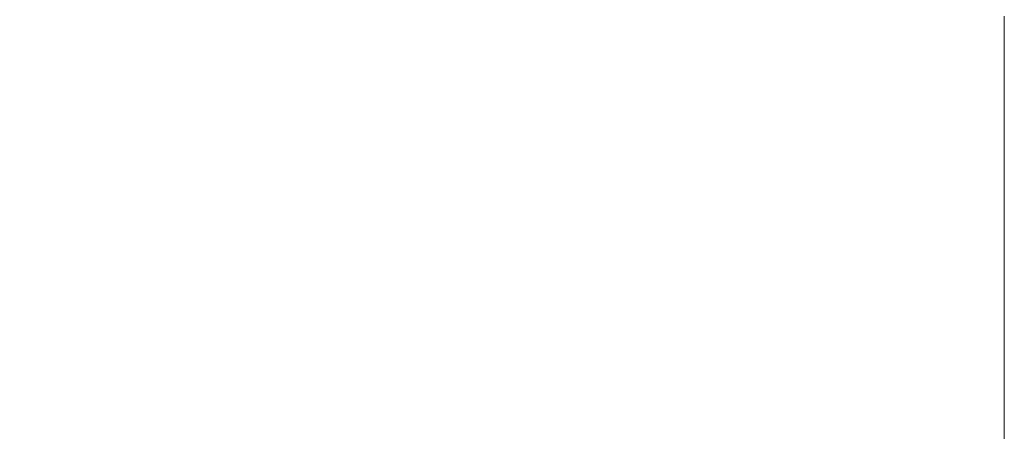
# Model space of a CAD drawing. Header units: centimetres. Extents: x -35.4 to 36.6, y -19.9 to 18.9.
# Tile 27 of 256: x -25.071 to -24.42, y 11.626 to 11.898. Entities that reach past the tile are written whole.
import ezdxf

# ---------------------------------------------------------------- set-up
doc = ezdxf.new("R2010")
doc.units = ezdxf.units.CM
doc.header["$LTSCALE"] = 2.54
doc.layers.add('Lucido design-1', color=7, linetype='Continuous')

# ---------------------------------------------------------------- blocks, each defined once
blk = doc.blocks.new('Gruppo-1')
at = {"color": 92, "linetype": 'Continuous', "lineweight": 9}
for points, invisible_edges in [([(-35.42, 18.9, 0), (-35.42, -19.9, 0), (-24.42, -11.00005, 0), (-35.42, 18.9, 0)], 14), ([(-35.42, 18.9, 0), (-24.42, -11.00005, 0), (-24.42, 11.9, 0), (-35.42, 18.9, 0)], 13), ([(-35.42, 18.9, -1.2), (-35.42, -19.9, -1.2), (-24.42, -11.00005, -1.2), (-35.42, 18.9, -1.2)], 14), ([(-35.42, 18.9, -1.2), (-24.42, -11.00005, -1.2), (-24.42, 11.9, -1.2), (-35.42, 18.9, -1.2)], 13)]:
    blk.add_3dface(points, dxfattribs=dict(at, invisible_edges=invisible_edges))
blk.add_3dface([(-24.42, 11.9, -1.2), (-24.42, 11.9, 0), (-24.42, -11.00005, 0), (-24.42, -11.00005, -1.2)], dxfattribs=at)

msp = doc.modelspace()

# ---------------------------------------------------------------- block references
at = {"layer": 'Lucido design-1', "color": 7}
msp.add_blockref('Gruppo-1', (0, 0), dxfattribs=at)

doc.saveas('drawing.dxf')
